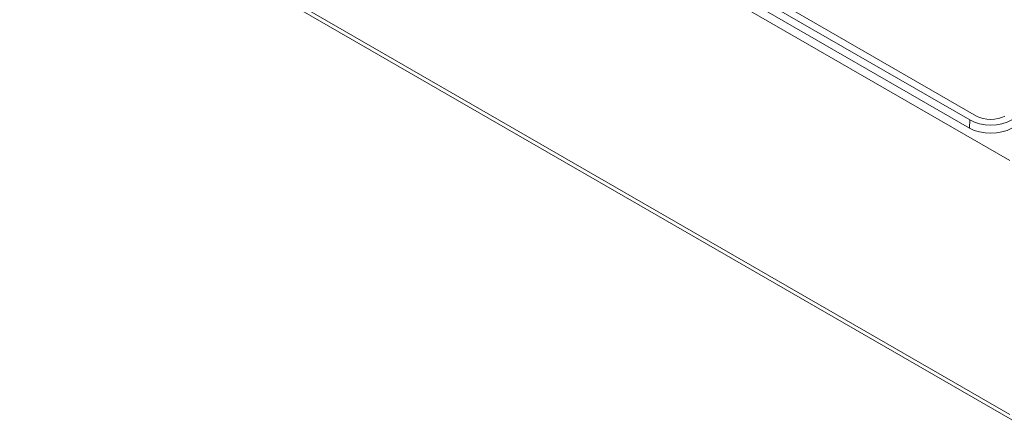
# Model space of a CAD drawing. Header units: millimetres. Extents: x 23 to 1094, y 23 to 840.
# Tile 30 of 44: x 734 to 911, y 503 to 575. Entities that reach past the tile are written whole.
import ezdxf

# ---------------------------------------------------------------- set-up
doc = ezdxf.new("R2010")
doc.units = ezdxf.units.MM
doc.header["$LTSCALE"] = 4
doc.layers.add('Visible (ANSI)', color=7, linetype='Continuous', lineweight=9)
doc.layers.add('Visible Narrow (ANSI)', color=7, linetype='Continuous', lineweight=9)

msp = doc.modelspace()

# ---------------------------------------------------------------- linework, layer by layer
at = {"layer": 'Visible (ANSI)'}
for p, q in [((733.786, 652.916), (912.405, 549.791)), ((912.901, 502.894), (736.418, 604.787)), ((832.197, 599.26), (905.17, 557.129)), ((833.425, 599.969), (906.399, 557.838)), ((832.175, 597.777), (905.148, 555.646))]:
    msp.add_line(p, q, dxfattribs=at)
for centre, major_axis in [((908.966, 559.32), (3.631, 0)), ((908.966, 559.32), (5.369, 0)), ((908.966, 557.851), (5.4, 0))]:
    msp.add_ellipse(centre, major_axis=major_axis, ratio=0.5773503, start_param=3.9269908, end_param=5.4977871, dxfattribs=at)
at = {"layer": 'Visible Narrow (ANSI)'}
for p, q in [((735.921, 605.835), (912.405, 503.942)), ((905.17, 557.129), (905.148, 555.646))]:
    msp.add_line(p, q, dxfattribs=at)

doc.saveas('drawing.dxf')
